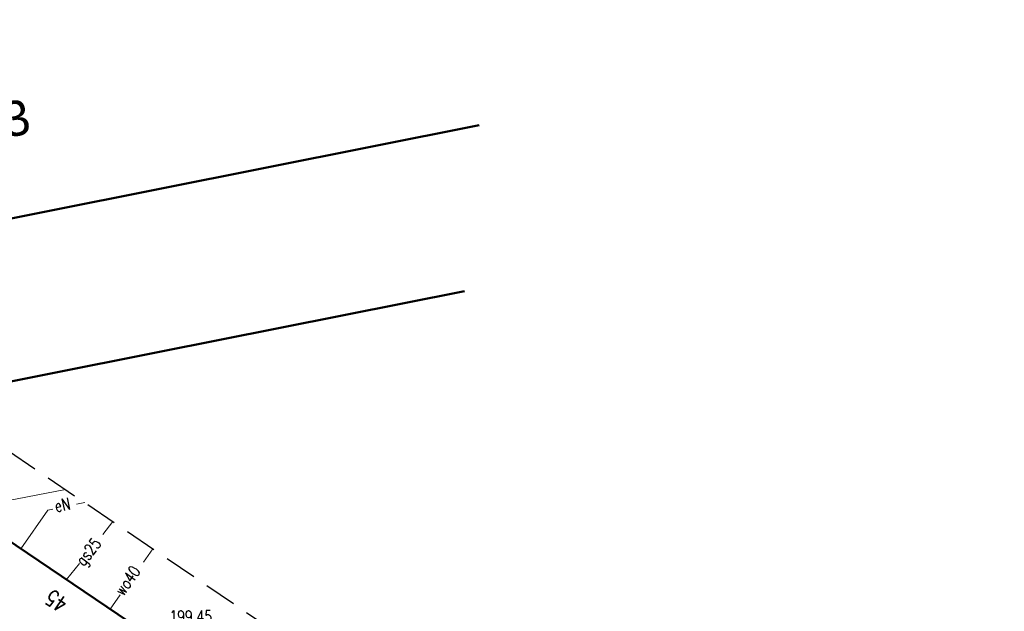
# Model space of a CAD drawing. Header units: centimetres. Extents: x 7405865 to 7407304, y 5744803 to 5745352.
# Tile 16 of 18: x 7406093 to 7406155, y 5745303 to 5745340. Entities that reach past the tile are written whole.
import ezdxf
from ezdxf.enums import TextEntityAlignment as Align

# ---------------------------------------------------------------- set-up
doc = ezdxf.new("R2010")
doc.units = ezdxf.units.CM
doc.header["$LTSCALE"] = 2
doc.header["$MEASUREMENT"] = 0
doc.linetypes.add('0', pattern=[1.5, 1, -0.5])
doc.layers.add('A-TEREN', color=7, linetype='Continuous', lineweight=13)
for name, color, linetype in [('BUDYNKI_MUROWANE', 1, 'Continuous'), ('ENERGIA', 10, 'Continuous'), ('ENERGIA-OPIS', 10, 'Continuous'), ('GAZ', 50, 'Continuous'), ('GAZ-OPIS', 7, 'Continuous'), ('KANALIZACJA-OPIS', 38, 'Continuous'), ('MDCP_nowa', 7, 'Continuous'), ('MPZP', 70, 'Continuous'), ('NR_PORZADKOWY', 7, 'Continuous'), ('WODOC-OPIS', 5, 'Continuous'), ('WODOCIAG', 5, 'Continuous'), ('zakres', 7, '0')]:
    doc.layers.add(name, color=color, linetype=linetype)
doc.styles.add('Arial-Bold', font='arial.ttf', dxfattribs={"width": 0.75})
doc.styles.add('STYL_ARIAL', font='simplex', dxfattribs={"width": 0.75, "oblique": 0.1})

# ---------------------------------------------------------------- blocks, each defined once
blk = doc.blocks.new('A$7E8815FB1995')
at = {"layer": 'BUDYNKI_MUROWANE', "color": 7, "lineweight": 50}
blk.add_line((-7.56, 7.67), (0.22, 2.4), dxfattribs=at)
at = {"layer": 'ENERGIA', "color": 1, "lineweight": 18}
for p, q in [((-2.578, 9.888), (-3.084, 9.782)), ((-4.88, 9.41), (-6.559, 6.992)), ((-4.564, 9.475), (-4.88, 9.41))]:
    blk.add_line(p, q, dxfattribs=at)
at = {"layer": 'GAZ', "color": 56, "lineweight": 18}
for p, q in [((-11.348, 9.257), (-3.779, 10.704)), ((-0.817, 8.691), (-1.447, 7.896)), ((-2.903, 6.07), (-3.71, 5.062))]:
    blk.add_line(p, q, dxfattribs=at)
at = {"layer": 'WODOCIAG', "color": 5, "lineweight": 18}
for p, q in [((1.09, 6.165), (1.675, 6.998)), ((-0.983, 3.215), (-0.352, 4.113))]:
    blk.add_line(p, q, dxfattribs=at)
at = {"layer": 'zakres', "color": 7, "linetype": '0', "lineweight": 25}
blk.add_line((-47.048, 40.099), (54.916, -29.172), dxfattribs=at)
at = {"layer": 'ENERGIA-OPIS', "color": 1, "style": 'STYL_ARIAL', "width": 0.75}
blk.add_text('eN', height=0.75, rotation=11.7156, dxfattribs=at).set_placement((-4.521, 10.011), align=Align.TOP_LEFT)
at = {"layer": 'GAZ-OPIS', "color": 56, "style": 'STYL_ARIAL', "width": 0.75}
blk.add_text('gs25', height=0.75, rotation=51.5819, dxfattribs=at).set_placement((-3.214, 6.32), align=Align.TOP_LEFT)
at = {"layer": 'KANALIZACJA-OPIS', "color": 34, "style": 'STYL_ARIAL', "width": 0.75}
blk.add_text('199,45', height=0.75, dxfattribs=at).set_placement((2.726, 2.381))
at = {"layer": 'NR_PORZADKOWY', "color": 7, "style": 'STYL_ARIAL', "width": 0.75}
blk.add_text('45', height=1, rotation=145.89, dxfattribs=at).set_placement((-4.1, 2.944), align=Align.TOP_LEFT)
at = {"layer": 'WODOC-OPIS', "color": 5, "style": 'STYL_ARIAL', "width": 0.75}
blk.add_text('wo40', height=0.75, rotation=54.9063, dxfattribs=at).set_placement((-0.78, 4.415), align=Align.TOP_LEFT)

msp = doc.modelspace()

# ---------------------------------------------------------------- hatches: boundary and pattern name
at = {"layer": 'A-TEREN', "linetype": 'Continuous', "lineweight": 5, "transparency": 33554483}
h = msp.add_hatch(dxfattribs=at)
h.set_pattern_fill('AR-CONC', color=252, scale=0.01, angle=354)
h.set_pattern_definition([(404, (0, 0), (1.795205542, -0.34895253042), [0.1905, -2.0955]), (709, (0, 0), (-0.1507890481, 1.93693893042), [0.1524, -1.6764]), (454.451, (0.1496, -0.029), (1.64442213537, 1.58797706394), [0.1619, -1.7809]), (400.1842, (0.053, 0.5052), (2.6519942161, -0.7014749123), [0.28575, -3.14325]), (450.6356, (0.274, 0.4468), (2.6196672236, 2.21254633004), [0.24285, -2.67135]), (705.184, (0.053, 0.5052), (2.6196704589, 2.2125415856), [0.2286, -2.5146]), (375, (0.2924, 0.3524), (1.40094660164, -1.17553367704), [0.1905, -2.0955]), (680, (0.2924, 0.3524), (0.8071635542, 1.76718894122), [0.1524, -1.6764]), (425.4514, (0.4092, 0.2544), (2.20810643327, 0.59165977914), [0.1619, -1.7809]), (391.5, (0, 0), (0.119100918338, 0.837689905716), [0, -1.65608, 0, -1.7018, 0, -1.68275]), (361.5, (0, 0), (0.76925338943, 0.92647218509), [0, -0.97028, 0, -1.61798, 0, -0.64135]), (321.5, (-0.5633, 0.0592), (1.342489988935, -0.1987043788), [0, -0.635, 0, -1.9812, 0, -2.6289]), (311.5, (-0.8159, 0.0858), (1.49975506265, 0.0980348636), [0, -0.8255, 0, -1.31572, 0, -1.8669])])
h.paths.add_polyline_path([(7406037.766, 5745272.109, -0.041242), (7406037.626, 5745271.097, 0.042622)])
h.paths.add_polyline_path([(7406032.678, 5745290.571), (7406033.492, 5745289.349, 0.525245), (7406043.372, 5745289.386), (7406044.274, 5745290.705), (7406049.207, 5745287.29), (7406045.42, 5745281.75), (7406055.702, 5745274.721), (7406051.77, 5745268.97), (7406058.878, 5745263.698), (7406063.894, 5745260.226), (7406064.804, 5745261.542), (7406068.233, 5745259.168), (7406059.796, 5745246.98), (7406033.919, 5745264.926), (7406032.676, 5745263.108), (7406081.644, 5745188.573), (7406101.703, 5745201.751), (7406114.234, 5745219.83), (7406116.86, 5745223.561), (7406100.392, 5745234.96), (7406107.632, 5745245.419), (7406124.097, 5745234.016), (7406125.534, 5745235.826), (7406115.32, 5745251.62), (7406105.462, 5745258.288), (7406089.071, 5745271.462), (7406082.698, 5745276.857), (7406082.639, 5745279.701), (7406048.946, 5745302.693), (7406047.892, 5745305.126), (7406042.957, 5745304.312), (7406044.081, 5745301.723), (7406027.46, 5745298.41)])
edge = h.paths.add_edge_path()
edge.add_arc((7406077.021, 5745225.751), 4.742, 0, 360)
h.paths.add_polyline_path([(7406055.702, 5745274.721), (7406051.77, 5745268.97), (7406059.691, 5745263.291), (7406059.618, 5745263.186), (7406060.19, 5745262.79), (7406063.894, 5745260.226), (7406064.804, 5745261.542), (7406068.233, 5745259.168), (7406075.23, 5745269.276), (7406067.526, 5745274.609), (7406067.451, 5745274.501), (7406049.18, 5745287.25), (7406045.42, 5745281.75)])
h.paths.add_polyline_path([(7406075.545, 5745252.161), (7406082.784, 5745262.619), (7406107.632, 5745245.419), (7406100.392, 5745234.96)])

# ---------------------------------------------------------------- linework, layer by layer
at = {"layer": 'MPZP', "lineweight": 50}
for points in [[(7405994.984, 5745317.031), (7406014.518, 5745312.047), (7406122.089, 5745333.491)], [(7406050.426, 5745305.538), (7406046.49, 5745308.22), (7406101.997, 5745319.285), (7406121.169, 5745323.106)]]:
    msp.add_lwpolyline(points, dxfattribs=at)

# ---------------------------------------------------------------- block references
at = {"layer": 'MDCP_nowa'}
msp.add_blockref('A$7E8815FB1995', (7406100, 5745300), dxfattribs=at)

# ---------------------------------------------------------------- texts
at = {"layer": 'MPZP', "style": 'Arial-Bold'}
msp.add_text('9.R.3', height=2.2, rotation=10.04655, dxfattribs=at).set_placement((7406090.349, 5745333.441), align=Align.MIDDLE_CENTER)

doc.saveas('drawing.dxf')
